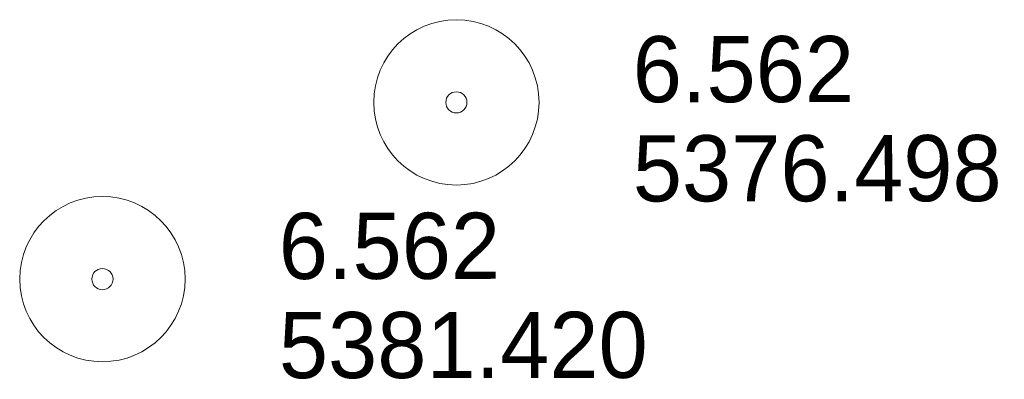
# Model space of a CAD drawing. Header units: feet. Extents: x 190882 to 192988, y 268925 to 270092.
# Tile 6 of 6: x 192898 to 192988, y 269969 to 270002. Entities that reach past the tile are written whole.
import ezdxf

# ---------------------------------------------------------------- set-up
doc = ezdxf.new("R2010")
doc.units = ezdxf.units.FT
doc.header["$MEASUREMENT"] = 0
doc.layers.add('E_MAP_PassPoints', color=43, linetype='Continuous', lineweight=0)
doc.styles.add('Style-IGR_FONT_0', font='IGR_FONT_0.shx')

# ---------------------------------------------------------------- blocks, each defined once
blk = doc.blocks.new('PP_3')
at = {"layer": 'E_MAP_PassPoints', "color": 43, "linetype": 'Continuous', "lineweight": 0}
for radius in [7.5, 0.96]:
    blk.add_circle((0, 0), radius, dxfattribs=at)

msp = doc.modelspace()

# ---------------------------------------------------------------- block references
at = {"layer": 'E_MAP_PassPoints', "color": 43, "linetype": 'Continuous', "lineweight": 0, "xscale": 1.00000025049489, "yscale": 1.00000025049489, "zscale": 1.00000025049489, "rotation": 0.04055431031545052}
for p in [(192937.921, 269994.03), (192905.813, 269977.991)]:
    msp.add_blockref('PP_3', p, dxfattribs=at)

# ---------------------------------------------------------------- texts
at = {"layer": 'E_MAP_PassPoints', "color": 43, "linetype": 'Continuous', "lineweight": 0, "style": 'Style-IGR_FONT_0'}
for s, p in [('6.562', (192953.921, 269994.042)), ('5376.498', (192953.928, 269985.042)), ('6.562', (192921.813, 269978.003)), ('5381.420', (192921.819, 269969.003))]:
    msp.add_text(s, height=6, rotation=0.04066, dxfattribs=at).set_placement(p)

doc.saveas('drawing.dxf')
